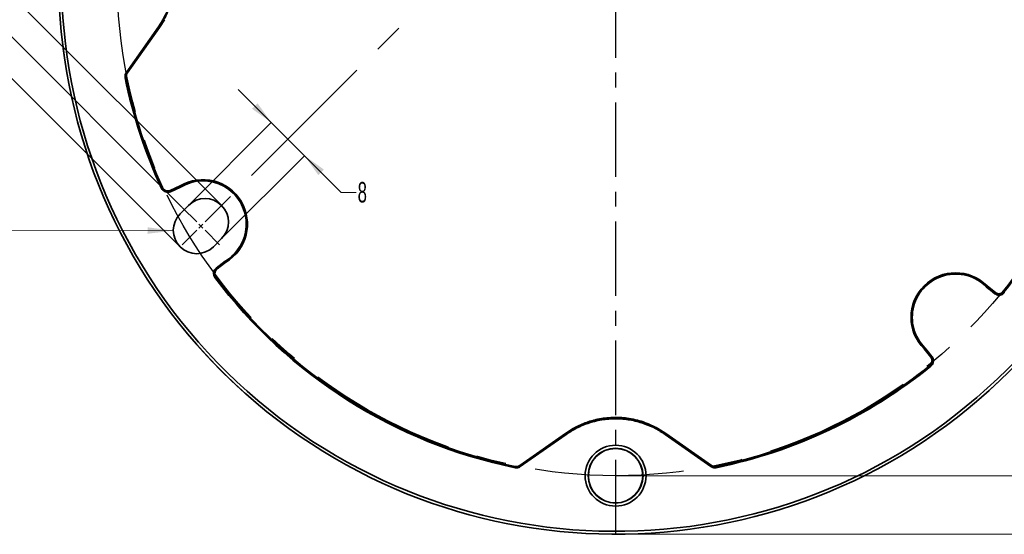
# Model space of a CAD drawing. Header units: millimetres. Extents: x -4 to 483, y -187 to 297.
# Tile 4 of 9: x 160 to 244, y 130 to 174. Entities that reach past the tile are written whole.
import ezdxf

# ---------------------------------------------------------------- set-up
doc = ezdxf.new("R2010")
doc.units = ezdxf.units.MM
doc.linetypes.add('CENTERX2', pattern=[20.32, 12.7, -2.54, 2.54, -2.54])
doc.layers.get('0').update_dxf_attribs({"lineweight": 18})
doc.layers.add('中心线层', color=6, linetype='CENTERX2', lineweight=25)
doc.layers.add('标注层', color=150, linetype='Continuous', lineweight=18)
doc.styles.add('SLDTEXTSTYLE19', font='txt', dxfattribs={"width": 0.605})
doc.dimstyles.new('SLDDIMSTYLE0', dxfattribs={"dimtxt": 3.5, "dimasz": 4, "dimexe": 0, "dimexo": 0.0625, "dimgap": 0.875, "dimtad": 1, "dimrnd": 1e-09, "dimzin": 12, "dimdsep": 46, "dimtxsty": 'SLDTEXTSTYLE19', "dimcen": 0.09, "dimdle": 8, "dimadec": 0, "dimazin": 3, "dimtfac": 1, "dimtdec": 3, "dimtofl": 0, "dimtmove": 0, "dimatfit": 3, "dimfxl": 0, "dimfrac": 2, "dimtolj": 1, "dimarcsym": 0})
doc.dimstyles.new('SLDDIMSTYLE3', dxfattribs={"dimtxt": 3.5, "dimasz": 4, "dimexe": 0, "dimexo": 0.0625, "dimgap": 0.875, "dimtad": 0, "dimtih": 1, "dimtoh": 1, "dimdec": 6, "dimrnd": 1e-09, "dimzin": 12, "dimdsep": 46, "dimtxsty": 'SLDTEXTSTYLE19', "dimcen": 0, "dimdle": 8, "dimadec": 0, "dimazin": 3, "dimtfac": 1, "dimtdec": 3, "dimtmove": 0, "dimatfit": 3, "dimfxl": 0, "dimfrac": 2, "dimtolj": 1, "dimarcsym": 0})

# ---------------------------------------------------------------- blocks, each defined once
blk = doc.blocks.new('SW_CENTERMARKSYMBOL_0_2')
at = {"layer": '中心线层', "color": 0}
blk.add_line((0, -1), (0, -94.99), dxfattribs=at)
blk = doc.blocks.new('SW_CENTERMARKSYMBOL_2_1')
at = {"layer": '中心线层', "color": 0}
for p, q in [((-0.71, 0.71), (-3.18, 3.18)), ((0.71, 0.71), (3.18, 3.18)), ((0, 0), (-0.35, 0.35)), ((0, 0), (-0.35, -0.35)), ((0, 0), (0.35, 0.35)), ((0, 0), (0.35, -0.35)), ((-0.71, -0.71), (-3.18, -3.18)), ((0.71, -0.71), (3.18, -3.18))]:
    blk.add_line(p, q, dxfattribs=at)
blk = doc.blocks.new('*X33')
at = {"layer": '标注层', "linetype": 'Continuous'}
for points in [[(161.185, 226.532), (159.535, 225.353), (160.007, 224.882)], [(132.901, 198.247), (134.079, 199.897), (134.551, 199.426)]]:
    blk.add_hatch(color=0, dxfattribs=at).paths.add_polyline_path(points, flags=0)
at = {"layer": '标注层', "color": 0, "linetype": 'Continuous'}
for p, q in [((132.901, 198.247), (161.185, 226.532)), ((166.906, 220.811), (161.185, 226.532)), ((173.511, 157.638), (132.901, 198.247))]:
    blk.add_line(p, q, dxfattribs=at)
at = {"layer": '标注层', "color": 0, "insert": (145.742, 212.931), "char_height": 1.75, "width": 3.5, "attachment_point": 5, "rotation": 45, "style": 'SLDTEXTSTYLE19'}
blk.add_mtext('80', dxfattribs=at)
blk = doc.blocks.new('*X36')
at = {"layer": '标注层', "linetype": 'Continuous'}
for points in [[(291.97, 224.738), (292.304, 222.738), (291.637, 222.738)], [(291.97, 129.738), (292.304, 131.738), (291.637, 131.738)]]:
    blk.add_hatch(color=0, dxfattribs=at).paths.add_polyline_path(points, flags=0)
at = {"layer": '标注层', "color": 0, "linetype": 'Continuous'}
for p, q in [((210.51, 224.738), (291.97, 224.738)), ((291.97, 224.738), (291.97, 129.738)), ((210.51, 129.738), (291.97, 129.738))]:
    blk.add_line(p, q, dxfattribs=at)
at = {"layer": '标注层', "color": 0, "insert": (290.663, 177.318), "char_height": 1.75, "width": 6.24603, "attachment_point": 5, "rotation": 90, "style": 'SLDTEXTSTYLE19'}
blk.add_mtext('%%C190', dxfattribs=at)
blk = doc.blocks.new('*X37')
at = {"layer": '标注层', "linetype": 'Continuous'}
for points in [[(284.478, 219.738), (284.812, 217.738), (284.145, 217.738)], [(284.478, 134.738), (284.812, 136.738), (284.145, 136.738)]]:
    blk.add_hatch(color=0, dxfattribs=at).paths.add_polyline_path(points, flags=0)
at = {"layer": '标注层', "color": 0, "linetype": 'Continuous'}
for p, q in [((210.51, 219.738), (284.478, 219.738)), ((284.478, 219.738), (284.478, 134.738)), ((210.51, 134.738), (284.478, 134.738))]:
    blk.add_line(p, q, dxfattribs=at)
at = {"layer": '标注层', "color": 0, "insert": (283.171, 177.238), "char_height": 1.75, "width": 6.24603, "attachment_point": 5, "rotation": 90, "style": 'SLDTEXTSTYLE19'}
blk.add_mtext('%%C170', dxfattribs=at)
blk = doc.blocks.new('*X39')
at = {"layer": '标注层', "linetype": 'Continuous'}
for points in [[(155.76, 178.924), (156.938, 180.574), (157.41, 180.103)], [(152.224, 175.389), (150.574, 174.21), (151.046, 173.739)]]:
    blk.add_hatch(color=0, dxfattribs=at).paths.add_polyline_path(points, flags=0)
at = {"layer": '标注层', "color": 0, "linetype": 'Continuous'}
for p, q in [((155.76, 178.924), (158.588, 181.752)), ((176.869, 157.814), (155.76, 178.924)), ((147.715, 170.879), (152.224, 175.389)), ((173.334, 154.279), (152.224, 175.389))]:
    blk.add_line(p, q, dxfattribs=at)
at = {"layer": '标注层', "color": 0, "insert": (147.238, 172.251), "char_height": 1.75, "width": 3.5, "attachment_point": 5, "rotation": 45, "style": 'SLDTEXTSTYLE19'}
blk.add_mtext('10', dxfattribs=at)
blk = doc.blocks.new('*X40')
at = {"layer": '标注层', "linetype": 'Continuous'}
for points in [[(181.128, 164.858), (179.479, 166.036), (179.95, 166.508)], [(183.957, 162.029), (185.135, 160.379), (185.607, 160.851)]]:
    blk.add_hatch(color=0, dxfattribs=at).paths.add_polyline_path(points, flags=0)
at = {"layer": '标注层', "color": 0, "linetype": 'Continuous'}
for p, q in [((187.086, 158.9), (178.3, 167.686)), ((174.085, 157.814), (181.128, 164.858)), ((176.914, 154.986), (183.957, 162.029)), ((187.086, 158.9), (188.363, 158.9))]:
    blk.add_line(p, q, dxfattribs=at)
at = {"layer": '标注层', "color": 0, "insert": (188.884, 158.9), "char_height": 1.75, "width": 3.5, "attachment_point": 5, "style": 'SLDTEXTSTYLE19'}
blk.add_mtext('8', dxfattribs=at)
blk = doc.blocks.new('*X43')
at = {"layer": '标注层', "linetype": 'Continuous'}
blk.add_hatch(color=0, dxfattribs=at).paths.add_polyline_path([(15.234, -0.053), (13.033, -0.32), (13.035, 0.23)], flags=0)
at = {"layer": '标注层', "color": 0, "linetype": 'Continuous'}
blk.add_line((15.234, -0.053), (0, 0), dxfattribs=at)
at = {"layer": '标注层', "color": 0}
blk.add_line((0, 0), (0, 0), dxfattribs=at)

msp = doc.modelspace()

# ---------------------------------------------------------------- linework, layer by layer
at = {"color": 0, "linetype": 'CENTERX2', "lineweight": 18}
msp.add_line((231.52379693, 212.42457373), (175.29213326, 156.19291006), dxfattribs=at)
at = {"color": 0, "linetype": 'Continuous', "lineweight": 35}
for p, q in [((171.50234124, 173.02044849), (168.75410146, 169.11137332)), ((171.55708066, 172.98196578), (168.80884087, 169.07289014)), ((168.84901813, 169.064525), (171.58790371, 172.96029437)), ((171.55708066, 172.98196578), (171.58790371, 172.96029437)), ((171.58790371, 172.96029437), (172.00825429, 173.63180123)), ((172.49559304, 159.02337381), (173.36331746, 159.41882828)), ((172.51400715, 159.07317535), (173.34578625, 159.45224785)), ((172.52333901, 158.96248766), (173.39448697, 159.35950303)), ((174.06303502, 157.79223801), (173.35592649, 157.08513134)), ((176.18435315, 154.25670282), (176.89146167, 154.96381135)), ((177.18425087, 153.02301147), (176.42235449, 152.4433265)), ((177.22177199, 152.9674823), (176.46287075, 152.3900772)), ((177.24292046, 152.93622711), (176.51545695, 152.38274024)), ((206.87312489, 138.76687684), (206.20165319, 138.34654489)), ((214.75641263, 138.34654489), (214.08490577, 138.76689547)), ((206.20165319, 138.34654489), (202.30588383, 135.60765931)), ((202.31424897, 135.56748205), (206.2233246, 138.31572184)), ((202.35273215, 135.51274264), (206.26180732, 138.26098242)), ((206.2233246, 138.31572184), (206.20165319, 138.34654489)), ((214.6962585, 138.26098242), (218.60533367, 135.51274264)), ((214.73474121, 138.31572184), (214.75641263, 138.34654489)), ((214.73474121, 138.31572184), (218.64381685, 135.56748205)), ((218.65218199, 135.60765931), (214.75641263, 138.34654489))]:
    msp.add_line(p, q, dxfattribs=at)
for points in [[(171.55708066, 172.98196578), (171.55581034, 172.98285845), (171.55290833, 172.98489805), (171.54838956, 172.98807618), (171.54226518, 172.99238076), (171.53456501, 172.99779407), (171.52531883, 173.00429424), (171.51456392, 173.01185611), (171.50234124, 173.02044849)], [(168.80884087, 169.07289014), (168.80757055, 169.07378235), (168.80466855, 169.07582195), (168.80014977, 169.07900055), (168.7940254, 169.08330512), (168.78632522, 169.08871797), (168.77707905, 169.0952186), (168.76632414, 169.10278001), (168.75410146, 169.11137332)], [(168.80884087, 169.07289014), (168.8313379, 169.06820466), (168.84901813, 169.064525)], [(168.72805423, 168.68504365), (168.72653431, 168.68473166), (168.72305861, 168.68402013), (168.71764577, 168.68291092), (168.7103144, 168.68140963), (168.7010943, 168.67951998), (168.69001902, 168.67725221), (168.67714069, 168.67461377), (168.66250402, 168.67161584)], [(168.76827246, 168.67648852), (168.74574936, 168.68127831), (168.72805423, 168.68504365)], [(171.83496496, 159.26748649), (171.8335568, 159.26683271), (171.83034188, 159.265337), (171.82533136, 159.26300683), (171.81854388, 159.25984965), (171.81000924, 159.25588222), (171.79976097, 159.25111571), (171.78784004, 159.24557247), (171.77429116, 159.23927301)], [(171.83496496, 159.26748649), (171.84516853, 159.2955994), (171.85319281, 159.31769037)], [(172.51400715, 159.07317535), (172.50369183, 159.0452841), (172.49559304, 159.02337381)], [(172.49559304, 159.02337381), (172.49623752, 159.02196192), (172.49770528, 159.01873396), (172.50000006, 159.01370668), (172.50310323, 159.00689499), (172.50700361, 158.99833055), (172.51169375, 158.98804688), (172.51714385, 158.97608311), (172.52333901, 158.96248766)], [(173.36331746, 159.41882828), (173.3534976, 159.43754413), (173.34578625, 159.45224785)], [(177.22177199, 152.9674823), (177.23361469, 152.94997902), (177.24292046, 152.93622711)], [(176.42235449, 152.4433265), (176.4313995, 152.43143724), (176.43936044, 152.4209729), (176.4462038, 152.41197818), (176.4519035, 152.40448849), (176.45643717, 152.39853175), (176.45978248, 152.39413404), (176.46192825, 152.39131213), (176.46287075, 152.3900772)], [(176.46287075, 152.3900772), (176.49231545, 152.38596634), (176.51545695, 152.38274024)], [(176.31185493, 151.65245855), (176.32381311, 151.66141414), (176.33433706, 151.66929313), (176.34338206, 151.67606944), (176.35091833, 151.68170952), (176.35690859, 151.68619664), (176.36133051, 151.68950842), (176.36416918, 151.6916337), (176.36541343, 151.69256502)], [(176.41826785, 151.68487416), (176.38866669, 151.68917873), (176.36541343, 151.69256502)], [(242.0830547, 150.85444362), (242.25422061, 150.71771615), (242.44955248, 150.5616861), (242.83109299, 150.25691637)], [(242.12778798, 150.90434761), (242.1418733, 150.92010373), (242.15294114, 150.93248287)], [(242.12778798, 150.90434761), (242.54502422, 150.57106265), (242.87285349, 150.30919523)], [(242.8671389, 150.36198446), (242.60708756, 150.5697141), (242.15294114, 150.93248287)], [(242.83109299, 150.25691637), (242.84041739, 150.26858957), (242.84862048, 150.27886206), (242.85567618, 150.28769286), (242.86155096, 150.29504658), (242.86622247, 150.30089529), (242.86967209, 150.3052129), (242.87188492, 150.30798265), (242.87285349, 150.30919523)], [(242.87285349, 150.30919523), (242.86965719, 150.33875541), (242.8671389, 150.36198446)], [(243.56763876, 150.43794126), (243.57068232, 150.40818365), (243.57307023, 150.38480745)], [(243.62502686, 150.34264834), (243.6134263, 150.35206215), (243.60321528, 150.36034533), (243.5944385, 150.36746622), (243.58712948, 150.37339689), (243.58131802, 150.3781131), (243.57702649, 150.38159439), (243.5742735, 150.38382956), (243.57307023, 150.38480745)], [(236.81235938, 145.58891901), (236.79660327, 145.57483369), (236.78422413, 145.56376585)], [(236.78422413, 145.56376585), (237.00975134, 145.28142982), (237.35472253, 144.8495681)], [(237.40751176, 144.8438535), (237.07422494, 145.26108974), (236.81235938, 145.58891901)], [(237.45979062, 144.885614), (237.30376056, 145.08094588), (237.1477305, 145.27627775), (236.86226523, 145.6336523)], [(237.35472253, 144.8495681), (237.38428644, 144.84636435), (237.40751176, 144.8438535)], [(237.45979062, 144.885614), (237.44811742, 144.8762896), (237.43784494, 144.86808651), (237.42901414, 144.86103081), (237.42166041, 144.85515603), (237.41581171, 144.85048452), (237.41149409, 144.8470349), (237.40872434, 144.84482208), (237.40751176, 144.8438535)], [(237.33189954, 144.14363676), (237.30214751, 144.1466766), (237.27876573, 144.14906823)], [(237.37405865, 144.09168014), (237.36464484, 144.10328069), (237.35636166, 144.11349171), (237.34924077, 144.12226849), (237.34331011, 144.12957751), (237.33859389, 144.13538897), (237.33511261, 144.1396805), (237.33287743, 144.14243349), (237.33189954, 144.14363676)], [(206.26180732, 138.26098242), (206.25321493, 138.2732051), (206.24565306, 138.28396001), (206.23915289, 138.29320618), (206.23373958, 138.30090636), (206.22943501, 138.30703073), (206.22625687, 138.31154951), (206.22421727, 138.31445151), (206.2233246, 138.31572184)], [(214.6962585, 138.26098242), (214.70485088, 138.2732051), (214.71241276, 138.28396001), (214.71891292, 138.29320618), (214.72432623, 138.30090636), (214.72863081, 138.30703073), (214.73180895, 138.31154951), (214.73384854, 138.31445151), (214.73474121, 138.31572184)], [(201.91297467, 135.4211452), (201.91597259, 135.43578186), (201.91861103, 135.44866019), (201.9208788, 135.45973548), (201.92276846, 135.46895557), (201.92426975, 135.47628694), (201.92537895, 135.48169979), (201.92609048, 135.48517549), (201.92640248, 135.48669541)], [(201.92640248, 135.48669541), (201.92161082, 135.50921851), (201.91784735, 135.52691364)], [(202.30588383, 135.60765931), (202.31056745, 135.58515855), (202.31424897, 135.56748205)], [(202.35273215, 135.51274264), (202.34413883, 135.52496531), (202.33657743, 135.53572023), (202.3300768, 135.5449664), (202.32466395, 135.55266657), (202.32035938, 135.55879095), (202.31718077, 135.56330973), (202.31514117, 135.56621173), (202.31424897, 135.56748205)], [(218.60533367, 135.51274264), (218.61392698, 135.52496531), (218.62148839, 135.53572023), (218.62798902, 135.5449664), (218.63340187, 135.55266657), (218.63770644, 135.55879095), (218.64088504, 135.56330973), (218.64292464, 135.56621173), (218.64381685, 135.56748205)], [(218.64381685, 135.56748205), (218.64850233, 135.58997908), (218.65218199, 135.60765931)], [(219.04021847, 135.52691364), (219.03542868, 135.50439053), (219.03166334, 135.48669541)], [(219.04509115, 135.4211452), (219.04209322, 135.43578186), (219.03945478, 135.44866019), (219.03718701, 135.45973548), (219.03529736, 135.46895557), (219.03379607, 135.47628694), (219.03268686, 135.48169979), (219.03197533, 135.48517549), (219.03166334, 135.48669541)]]:
    msp.add_lwpolyline(points, dxfattribs=at)
at = {"color": 0, "linetype": 'Continuous', "lineweight": 18}
msp.add_circle((210.47903291, 177.23767408), 47.5, dxfattribs=at)
at = {"color": 0, "linetype": 'Continuous', "lineweight": 35}
for radius in [2.5960054, 2.33941231, 2.32068763]:
    msp.add_circle((210.47903291, 134.73767408), radius, dxfattribs=at)
for centre, radius, start, end in [((210.47903291, 177.23767408), 47.49134733, 138.8867990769, 131.1238077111), ((210.47903291, 177.23767408), 47.24563623, 138.8059048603, 131.1940951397), ((210.47903291, 177.23767408), 42.68488515, 191.5768029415, 204.9392759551), ((210.47903291, 177.23767408), 42.617974, 191.5768029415, 204.9392759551), ((210.47903291, 177.23767408), 42.5802933, 191.5989399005, 204.8883621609), ((210.47903291, 177.23767408), 42.5802933, 320.9946572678, 348.4010600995), ((210.47903291, 177.23767408), 42.617974, 320.9437434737, 348.4231970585), ((175.29213326, 156.19291006), 3.79625592, 300.9220623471, 120.8439765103), ((175.29213326, 156.19291006), 3.75857522, 300.8903118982, 120.8757269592), ((175.29213326, 156.19291006), 3.69166407, 300.8325646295, 120.9334784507), ((175.47724724, 156.37802404), 2, 315, 135), ((174.77014046, 155.67091726), 2, 135, 315), ((239.47041094, 148.24629606), 3.79625592, 45.0390429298, 224.9609570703), ((239.47041094, 148.24629606), 3.75857522, 45.0072924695, 224.9927075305), ((210.47903291, 177.23767408), 42.68488515, 216.8267629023, 258.4231970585), ((210.47903291, 177.23767408), 42.617974, 216.8267629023, 258.4231970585), ((210.47903291, 177.23767408), 42.5802933, 216.8776766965, 258.4010600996), ((239.47041094, 148.24629606), 3.69166407, 44.949545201, 225.0504590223), ((210.47903291, 177.23767408), 42.617974, 281.5768029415, 309.0562565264), ((210.47903291, 177.23767408), 42.5802933, 281.5989399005, 309.0053427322), ((210.47903291, 177.23767408), 42.68488515, 281.5768029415, 309.0562565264)]:
    msp.add_arc(centre, radius, start, end, dxfattribs=at)
for points, knots in [([(171.50234124, 181.45489968), (171.68346048, 181.17353128), (172.08631467, 180.54769802), (172.51931413, 179.47176668), (172.79586363, 178.27897295), (172.86784464, 177.06234978), (172.73826054, 175.85779393), (172.43461935, 174.77423253), (172.01971141, 173.82028602), (171.67479337, 173.2870539), (171.50234124, 173.02044849)], [0, 0, 0, 0, 1.0030562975, 2.2310465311, 3.4586876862, 4.665385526, 5.8720920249, 7.0786730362, 8.0306163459, 8.9824835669, 8.9824835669, 8.9824835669, 8.9824835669]), ([(171.55708066, 181.49338239), (171.76145394, 181.17273674), (172.16940449, 180.53269434), (172.58485116, 179.46947864), (172.84588761, 178.363903), (172.93256994, 177.23087724), (172.84390304, 176.09896237), (172.5817876, 174.99647553), (172.16670644, 173.93790412), (171.76046114, 173.30088142), (171.55708066, 172.98196578)], [0, 0, 0, 0, 1.1391828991, 2.273928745, 3.4065920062, 4.5392133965, 5.6708130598, 6.8006591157, 7.9310246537, 9.0642634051, 9.0642634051, 9.0642634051, 9.0642634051]), ([(168.75410146, 169.11137332), (168.73213206, 169.07545028), (168.69356411, 169.01238631), (168.66304892, 168.91097104), (168.64589545, 168.79979464), (168.6562468, 168.71990677), (168.66250402, 168.67161584)], [0, 0, 0, 0, 0.12583671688, 0.22091014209, 0.31598080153, 0.461281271, 0.461281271, 0.461281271, 0.461281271]), ([(168.80884087, 169.07289014), (168.79095391, 169.04393339), (168.75526276, 168.98615386), (168.7257505, 168.88815357), (168.71352966, 168.78635805), (168.7231996, 168.71890657), (168.72805423, 168.68504365)], [0, 0, 0, 0, 0.10181022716, 0.20314935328, 0.3046449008, 0.40696946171, 0.40696946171, 0.40696946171, 0.40696946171]), ([(168.76827246, 168.67648852), (168.76335702, 168.71240986), (168.75084329, 168.80385828), (168.77621139, 168.94154413), (168.82691563, 169.02719076), (168.84901813, 169.064525)], [0, 0, 0, 0, 0.1088381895, 0.27707987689, 0.40709154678, 0.40709154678, 0.40709154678, 0.40709154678]), ([(171.77429116, 159.23927301), (171.80631831, 159.18523206), (171.87034142, 159.07720278), (172.02892846, 158.96575116), (172.21364512, 158.90749581), (172.387664, 158.91091598), (172.4861306, 158.94834431), (172.52333901, 158.96248766)], [0, 0, 0, 0, 0.18722356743, 0.37426480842, 0.56706154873, 0.76357794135, 0.88294255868, 0.88294255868, 0.88294255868, 0.88294255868]), ([(171.83496496, 159.26748649), (171.85077317, 159.23816016), (171.88203385, 159.18016741), (171.97096137, 159.084612), (172.11099768, 158.99947287), (172.27279325, 158.97280742), (172.40274519, 158.98752507), (172.46439246, 159.0113272), (172.49559304, 159.02337381)], [0, 0, 0, 0, 0.09984596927, 0.19744516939, 0.38924952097, 0.58117632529, 0.67898756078, 0.7792207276, 0.7792207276, 0.7792207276, 0.7792207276]), ([(172.51400715, 159.07317535), (172.4605683, 159.05489415), (172.3536904, 159.01833167), (172.18161806, 159.03463227), (172.02613057, 159.10318071), (171.91422649, 159.20548083), (171.87030101, 159.28623719), (171.85319281, 159.31769037)], [0, 0, 0, 0, 0.16835870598, 0.33671800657, 0.50504951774, 0.67336924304, 0.78074953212, 0.78074953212, 0.78074953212, 0.78074953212]), ([(173.36331746, 159.41882828), (173.36678659, 159.41219916), (173.37137086, 159.40343915), (173.38994313, 159.36808902), (173.39446089, 159.35948999)], [0, 0, 0, 0, 0.050713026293, 0.067014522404, 0.067014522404, 0.067014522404, 0.067014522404]), ([(177.18422479, 153.02299285), (177.18966228, 153.0149464), (177.21201976, 152.98186162), (177.21757091, 152.97367663), (177.22177199, 152.9674823)], [0, 0, 0, 0, 0.016298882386, 0.067016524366, 0.067016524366, 0.067016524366, 0.067016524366]), ([(176.42235449, 152.4433265), (176.37639708, 152.4005018), (176.28452552, 152.31489272), (176.2094954, 152.1361701), (176.19201866, 151.94327493), (176.23250525, 151.77399653), (176.29009339, 151.68579018), (176.31185493, 151.65245855)], [0, 0, 0, 0, 0.18722092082, 0.37426558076, 0.56706015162, 0.76357672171, 0.88294350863, 0.88294350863, 0.88294350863, 0.88294350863]), ([(176.46287075, 152.3900772), (176.43759541, 152.36837238), (176.38761354, 152.32545118), (176.31324216, 152.21817696), (176.25995941, 152.06319145), (176.26845521, 151.89943537), (176.31056678, 151.77561767), (176.34698256, 151.72047433), (176.36541343, 151.69256502)], [0, 0, 0, 0, 0.09984651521, 0.19744605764, 0.38924953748, 0.581178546, 0.67898731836, 0.77922133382, 0.77922133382, 0.77922133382, 0.77922133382]), ([(176.41826785, 151.68487416), (176.38895721, 151.73315223), (176.33033548, 151.82970909), (176.30937193, 152.00127614), (176.34299973, 152.16784388), (176.4189367, 152.29907471), (176.48840179, 152.35928833), (176.51545695, 152.38274024)], [0, 0, 0, 0, 0.16835814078, 0.33671879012, 0.50505045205, 0.67337162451, 0.7807510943, 0.7807510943, 0.7807510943, 0.7807510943]), ([(242.08311057, 150.85439706), (242.08958804, 150.86163314), (242.11622145, 150.89138573), (242.12280534, 150.89876388), (242.12778798, 150.90434761)], [0, 0, 0, 0, 0.016298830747, 0.067015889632, 0.067015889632, 0.067015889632, 0.067015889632]), ([(242.83109299, 150.25691637), (242.88383368, 150.22279112), (242.98926469, 150.15457322), (243.18088984, 150.12540618), (243.37222263, 150.15549822), (243.52651293, 150.23605231), (243.59800985, 150.31341485), (243.62502686, 150.34264834)], [0, 0, 0, 0, 0.18722208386, 0.37426533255, 0.56705826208, 0.76357719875, 0.88294236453, 0.88294236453, 0.88294236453, 0.88294236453]), ([(243.56763876, 150.43794126), (243.5279669, 150.39774051), (243.44862349, 150.31733933), (243.28734957, 150.25516584), (243.11760986, 150.24714947), (242.97182036, 150.28878712), (242.89648153, 150.34146695), (242.8671389, 150.36198446)], [0, 0, 0, 0, 0.16835979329, 0.33671826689, 0.50505243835, 0.67337481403, 0.78075373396, 0.78075373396, 0.78075373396, 0.78075373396]), ([(242.87285349, 150.30919523), (242.9000669, 150.28997797), (242.95388231, 150.2519752), (243.07605482, 150.20601376), (243.23935428, 150.19214497), (243.39609591, 150.24031755), (243.50589983, 150.31136297), (243.55049831, 150.36012718), (243.57307023, 150.38480745)], [0, 0, 0, 0, 0.09984352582, 0.19744382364, 0.38924569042, 0.58117391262, 0.67898566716, 0.77921923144, 0.77921923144, 0.77921923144, 0.77921923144]), ([(236.86230994, 145.63359642), (236.85507243, 145.62711752), (236.82531992, 145.60048356), (236.81794232, 145.59390061), (236.81235938, 145.58891901)], [0, 0, 0, 0, 0.016302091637, 0.067015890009, 0.067015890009, 0.067015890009, 0.067015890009]), ([(237.35472253, 144.8495681), (237.38548529, 144.80220198), (237.44701134, 144.70746889), (237.47317155, 144.5366165), (237.4446178, 144.36910376), (237.37270067, 144.23562679), (237.30509615, 144.17333102), (237.27876573, 144.14906823)], [0, 0, 0, 0, 0.16835824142, 0.33671950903, 0.50505220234, 0.67337426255, 0.78075376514, 0.78075376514, 0.78075376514, 0.78075376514]), ([(237.33189954, 144.14363676), (237.35648428, 144.16612093), (237.40510037, 144.21058318), (237.47608001, 144.32013113), (237.5244955, 144.47670369), (237.51089016, 144.64011597), (237.46492268, 144.76255348), (237.42680431, 144.81653318), (237.40751176, 144.8438535)], [0, 0, 0, 0, 0.09984663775, 0.19744582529, 0.38924945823, 0.58117761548, 0.67898606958, 0.77921943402, 0.77921943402, 0.77921943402, 0.77921943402]), ([(237.37405865, 144.09168014), (237.41865631, 144.1359189), (237.5078098, 144.22435495), (237.57721097, 144.40533712), (237.58866046, 144.5986847), (237.54289663, 144.76661433), (237.48258202, 144.85297894), (237.45979062, 144.885614)], [0, 0, 0, 0, 0.18721958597, 0.37426359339, 0.56705948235, 0.76357842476, 0.88294304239, 0.88294304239, 0.88294304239, 0.88294304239]), ([(206.2233246, 138.31572184), (206.54224024, 138.51910231), (207.17926294, 138.92534761), (208.23783435, 139.34042877), (209.34032119, 139.60254422), (210.47223606, 139.69121112), (211.60526182, 139.60452878), (212.71083747, 139.34349234), (213.77405316, 138.92804567), (214.41409557, 138.52009512), (214.73474121, 138.31572184)], [0, 0, 0, 0, 1.1332387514, 2.2636042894, 3.3934503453, 4.5250500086, 5.6576713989, 6.7903346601, 7.925080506, 9.0642634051, 9.0642634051, 9.0642634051, 9.0642634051]), ([(206.26180732, 138.26098242), (206.54317984, 138.44210829), (207.16894445, 138.84492715), (208.24460316, 139.27791556), (209.43714533, 139.55446349), (210.65362188, 139.62650301), (211.85822882, 139.49695258), (212.94194734, 139.19338941), (213.89614764, 138.77849972), (214.42956209, 138.43348353), (214.6962585, 138.26098242)], [0, 0, 0, 0, 1.003078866, 2.2308192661, 3.4579268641, 4.6646741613, 5.8714308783, 7.0780577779, 8.0303094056, 8.982483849, 8.982483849, 8.982483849, 8.982483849]), ([(214.0848131, 138.76714134), (213.64153207, 138.97948754), (212.86028682, 139.35372973), (211.61995013, 139.6288519), (210.47515085, 139.72100053), (209.33139168, 139.62887009), (208.09650411, 139.35264325), (207.31635528, 138.97924943), (206.87319591, 138.76714506)], [0, 0, 0, 0, 1.4948044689, 2.6344662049, 3.7663858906, 4.8880918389, 6.0243354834, 7.5185574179, 7.5185574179, 7.5185574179, 7.5185574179]), ([(214.08466223, 138.7672233), (213.67623741, 138.96719823), (212.84511594, 139.37413596), (211.52781625, 139.6698361), (210.21214142, 139.74262197), (209.00569694, 139.58936779), (207.87428646, 139.26821752), (207.20944815, 138.93545424), (206.87334166, 138.76722702)], [0, 0, 0, 0, 1.3615701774, 2.7707185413, 4.0173636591, 5.3024134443, 6.403996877, 7.530292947, 7.530292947, 7.530292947, 7.530292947]), ([(201.91297467, 135.4211452), (201.95468167, 135.41534486), (202.02789942, 135.40516223), (202.13306414, 135.4176777), (202.24184434, 135.44633693), (202.31095567, 135.48772459), (202.35273215, 135.51274264)], [0, 0, 0, 0, 0.12583648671, 0.22090925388, 0.31598118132, 0.46128171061, 0.46128171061, 0.46128171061, 0.46128171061]), ([(202.30588383, 135.60765931), (202.27490519, 135.58882385), (202.19603899, 135.54087206), (202.05966419, 135.50920386), (201.96089998, 135.52153732), (201.91784735, 135.52691364)], [0, 0, 0, 0, 0.10883633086, 0.27707825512, 0.40709174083, 0.40709174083, 0.40709174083, 0.40709174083]), ([(201.92640248, 135.48669541), (201.96009246, 135.48185852), (202.02731676, 135.47220711), (202.12895029, 135.4842733), (202.22715977, 135.51371297), (202.2851407, 135.54951054), (202.31424897, 135.56748205)], [0, 0, 0, 0, 0.10180932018, 0.20314821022, 0.30464466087, 0.40696935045, 0.40696935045, 0.40696935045, 0.40696935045]), ([(218.60533367, 135.51274264), (218.64125671, 135.49077323), (218.70432068, 135.45220528), (218.80573595, 135.4216901), (218.91691235, 135.40453662), (218.99680022, 135.41488797), (219.04509115, 135.4211452)], [0, 0, 0, 0, 0.12583671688, 0.22091014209, 0.31598080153, 0.461281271, 0.461281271, 0.461281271, 0.461281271]), ([(218.64381685, 135.56748205), (218.67277361, 135.54959509), (218.73055313, 135.51390394), (218.82855342, 135.48439167), (218.93034894, 135.47217084), (218.99780042, 135.48184077), (219.03166334, 135.48669541)], [0, 0, 0, 0, 0.10181022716, 0.20314935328, 0.3046449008, 0.40696946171, 0.40696946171, 0.40696946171, 0.40696946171]), ([(219.04021847, 135.52691364), (219.00429713, 135.52199819), (218.91284871, 135.50948446), (218.77516287, 135.53485256), (218.68951623, 135.58555681), (218.65218199, 135.60765931)], [0, 0, 0, 0, 0.1088381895, 0.27707987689, 0.40709154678, 0.40709154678, 0.40709154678, 0.40709154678])]:
    msp.add_open_spline(points, degree=3, knots=knots, dxfattribs=at)
at = {"layer": '中心线层', "color": 0}
msp.add_circle((210.47903291, 177.23767408), 42.5, dxfattribs=at)

# ---------------------------------------------------------------- block references
at = {"layer": '中心线层', "color": 0, "xscale": 0.5, "yscale": 0.5, "zscale": 0.5}
for name, p in [('SW_CENTERMARKSYMBOL_0_2', (210.47903291, 177.23767408)), ('SW_CENTERMARKSYMBOL_2_1', (175.12369385, 156.02447065))]:
    msp.add_blockref(name, p, dxfattribs=at)
at = {"layer": '标注层', "color": 0}
msp.add_blockref('*X43', (157.53644983, 155.69280799), dxfattribs=at)

# ---------------------------------------------------------------- dimensions: what is measured, and where the dimension line sits
for base, p1, p2, angle, dimstyle, picture, middle in [((161.18501305, 226.53169394), (173.53270359, 157.61546091), (166.92769258, 220.78901441), 45, 'SLDDIMSTYLE0', '*X33', (145.74178947, 212.93079955)), ((155.75964901, 178.92404939), (173.3559269, 154.2567037), (176.8914608, 157.7922376), 45, 'SLDDIMSTYLE0', '*X39', (147.2377586, 172.25140122)), ((181.12841855, 164.85762247), (176.8914608, 154.96381048), (174.06303368, 157.7922376), 135, 'SLDDIMSTYLE3', '*X40', (188.88371448, 158.90023157))]:
    dim = msp.add_linear_dim(base=base, p1=p1, p2=p2, angle=angle, dimstyle=dimstyle, override={"dimscale": 0.5, "dimlfac": 2, "dimsah": 1, "dimtzin": 12}, dxfattribs=at)
    dim.commit()
    dim.dimension.update_dxf_attribs({"geometry": picture, "text_midpoint": middle, "dimtype": 160})
dim = msp.add_linear_dim(base=(291.97039274, 129.73767408), p1=(210.47903291, 224.73767408), p2=(210.47903291, 129.73767408), angle=270, text='%%C<>', dimstyle='SLDDIMSTYLE0', override={"dimscale": 0.5, "dimlfac": 2, "dimsah": 1, "dimtzin": 12}, dxfattribs=at)
dim.commit()
dim.dimension.update_dxf_attribs({"geometry": '*X36', "text_midpoint": (290.66278101, 177.31754094), "dimtype": 160})
dim = msp.add_linear_dim(base=(284.47822072, 134.73767408), p1=(210.47903291, 219.73767408), p2=(210.47903291, 134.73767408), angle=270, text='%%C<>', dimstyle='SLDDIMSTYLE0', override={"dimscale": 0.5, "dimlfac": 2, "dimsah": 1, "dimtzin": 12}, dxfattribs=at)
dim.commit()
dim.dimension.update_dxf_attribs({"geometry": '*X37', "text_midpoint": (283.17060899, 177.23767358)})

doc.saveas('drawing.dxf')
